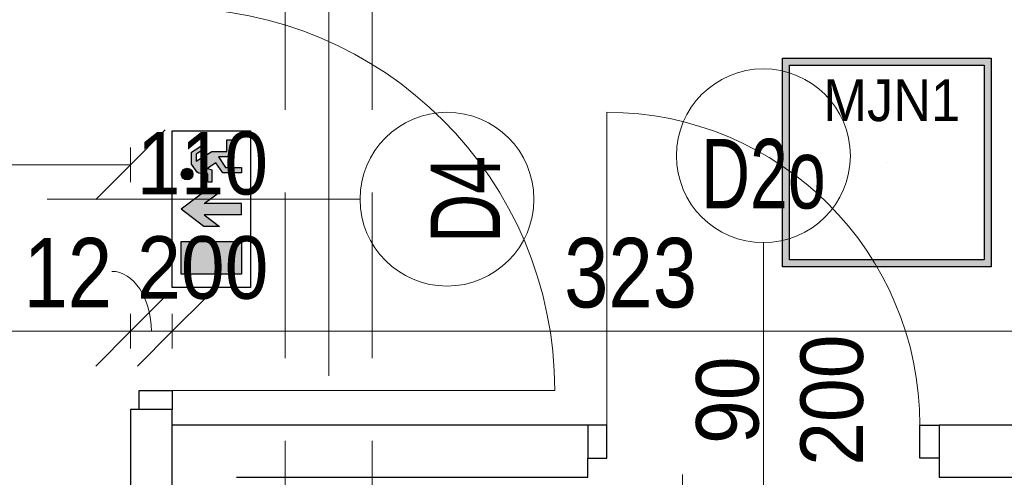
# Model space of a CAD drawing. Header units: centimetres. Extents: x -1631 to 21770, y -8842 to 3590.
# Tile 130 of 150: x 499 to 782, y 1172 to 1304. Entities that reach past the tile are written whole.
import ezdxf

# ---------------------------------------------------------------- set-up
doc = ezdxf.new("R2010")
doc.units = ezdxf.units.CM
doc.linetypes.add('Oś', pattern=[222.25, 127, -31.75, 31.75, -31.75])
doc.linetypes.add('Ukryte', pattern=[71.438, 47.625, -23.813])
for name, color, linetype, lineweight in [('A-ANNO-DIMS', 211, 'Continuous', 13), ('A-ANNO-DIMS-100', 211, 'Continuous', 13), ('A-ANNO-NOTE', 131, 'Continuous', 9), ('A-AREA-IDEN', 2, 'Continuous', 13), ('A-DETL-GENF', 92, 'Continuous', 9), ('A-DETL-HDLN', 90, 'Ukryte', 9), ('A-DETL-MEDM', 33, 'Continuous', 13), ('A-DOOR', 31, 'Continuous', 13), ('A-WALL', 113, 'Continuous', 13), ('S-GRID', 1, 'Continuous', 13)]:
    doc.layers.add(name, color=color, linetype=linetype, lineweight=lineweight)
doc.layers.add('E_oprawy', color=12, linetype='Continuous')
doc.styles.add('Arial', font='arial.ttf', dxfattribs={"width": 0.9, "height": 18})
doc.styles.add('Arial Narrow_5', font='ARIALN.TTF', dxfattribs={"height": 20})
doc.styles.add('Arial_1', font='arial.ttf', dxfattribs={"width": 0.7, "height": 20})
doc.dimstyles.new('Diagonal_1_100__0__wewnętrzne', dxfattribs={"dimscale": 30.48, "dimtxt": 20.468619, "dimasz": 0.656168, "dimexe": 0.164042, "dimexo": 0.0625, "dimgap": 0.032808, "dimtad": 1, "dimdec": 0, "dimdsep": 46, "dimtxsty": 'Arial Narrow_5', "dimblk1": 'OBLIQUE', "dimblk2": 'OBLIQUE', "dimsah": 1, "dimcen": 0.09, "dimazin": 0, "dimtfac": 1, "dimtdec": 4, "dimtix": 1, "dimtmove": 1, "dimatfit": 3, "dimfxl": 0, "dimtvp": 1, "dimtolj": 1, "dimtzin": 0, "dimarcsym": 0})
doc.dimstyles.new('Diagonal_1_100__0__wewnętrzne_1', dxfattribs={"dimscale": 30.48, "dimtxt": 20.468619, "dimasz": 0.656168, "dimexe": 0.164042, "dimexo": 0.0625, "dimgap": 0.032808, "dimtad": 1, "dimdec": 0, "dimdsep": 46, "dimtxsty": 'Arial Narrow_5', "dimblk1": 'OBLIQUE', "dimblk2": 'OBLIQUE', "dimsah": 1, "dimcen": 0.09, "dimazin": 0, "dimtfac": 1, "dimtdec": 4, "dimtix": 1, "dimtmove": 0, "dimatfit": 3, "dimfxl": 0, "dimtvp": 1, "dimtolj": 1, "dimtzin": 0, "dimarcsym": 0})
doc.dimstyles.new('Diagonal_1_100__0__wewnętrzne_2', dxfattribs={"dimscale": 30.48, "dimtxt": 20.468619, "dimasz": 0.656168, "dimexe": 0.164042, "dimexo": 0.0625, "dimgap": 0.032808, "dimtad": 1, "dimdec": 0, "dimdsep": 46, "dimtxsty": 'Arial Narrow_5', "dimblk1": 'OBLIQUE', "dimblk2": 'OBLIQUE', "dimsah": 1, "dimcen": 0.09, "dimazin": 0, "dimtfac": 1, "dimtdec": 4, "dimtix": 1, "dimtmove": 2, "dimatfit": 3, "dimfxl": 0, "dimtvp": 1, "dimtolj": 1, "dimtzin": 0, "dimarcsym": 0})

# ---------------------------------------------------------------- blocks, each defined once
blk = doc.blocks.new('DRZWI 1S - automatyczna etykieta - Drzwi 90 _łazienkowe_-2364283-5_piętro III __10_50 m_ - stan projektowany')
at = {"layer": 'A-DETL-GENF'}
for p, q in [((-50.5, 2), (-45, 2)), ((-50.5, -7.5), (-50.5, 2)), ((-45, 2), (-45, -7.5)), ((45, 2), (50.5, 2)), ((45, -7.5), (45, 2)), ((50.5, 2), (50.5, -7.5)), ((-45, -7.5), (-50.5, -7.5)), ((50.5, -7.5), (45, -7.5))]:
    blk.add_line(p, q, dxfattribs=at)
at = {"layer": 'A-DETL-MEDM', "lineweight": 25}
for p, q in [((-50.5, -7.5), (-50.5, 2)), ((-50.5, 2), (-45, 2)), ((-45, 2), (-45, -7.5)), ((45, 2), (45, -7.5)), ((50.5, 2), (45, 2)), ((50.5, -7.5), (50.5, 2)), ((-45, -7.5), (-50.5, -7.5)), ((45, -7.5), (50.5, -7.5))]:
    blk.add_line(p, q, dxfattribs=at)
at = {"layer": 'A-DOOR'}
blk.add_line((45, -7.5), (45, -97.5), dxfattribs=at)
blk.add_arc((45, -7.5), 90, 180, 270, dxfattribs=at)
blk = doc.blocks.new('DRZWI 1S - automatyczna etykieta - Drzwi 110-2388104-5_piętro III __10_50 m_ - stan projektowany')
at = {"layer": 'A-DETL-GENF'}
for p, q in [((-60.5, 6), (-60.5, -3.5)), ((-55, 6), (-60.5, 6)), ((-55, -3.5), (-55, 6)), ((60.5, 6), (55, 6)), ((55, 6), (55, -3.5)), ((60.5, -3.5), (60.5, 6)), ((-60.5, -3.5), (-55, -3.5)), ((55, -3.5), (60.5, -3.5))]:
    blk.add_line(p, q, dxfattribs=at)
at = {"layer": 'A-DETL-MEDM', "lineweight": 25}
for p, q in [((-55, 6), (-60.5, 6)), ((-60.5, 6), (-60.5, -3.5)), ((-55, -3.5), (-55, 6)), ((55, -3.5), (55, 6)), ((55, 6), (60.5, 6)), ((60.5, 6), (60.5, -3.5)), ((-60.5, -3.5), (-55, -3.5)), ((60.5, -3.5), (55, -3.5))]:
    blk.add_line(p, q, dxfattribs=at)
at = {"layer": 'A-DOOR'}
blk.add_line((55, 6), (55, 116), dxfattribs=at)
blk.add_arc((55, 6), 110, 90, 180, dxfattribs=at)
blk = doc.blocks.new('DIMBLOCK41-5_piętro III __10_50 m_ - stan projektowany')
at = {"layer": 'A-ANNO-DIMS-100', "transparency": 16777216}
for p, q in [((542.38, 1214.34), (552.38, 1224.34)), ((865.38, 1214.34), (875.38, 1224.34)), ((542.38, 1209.34), (542.38, 1219.34)), ((865.38, 1209.34), (865.38, 1219.34)), ((542.38, 1214.34), (532.38, 1204.34)), ((865.38, 1214.34), (542.38, 1214.34)), ((542.38, 1214.34), (542.38, 1209.34)), ((865.38, 1214.34), (855.38, 1204.34)), ((865.38, 1214.34), (865.38, 1209.34))]:
    blk.add_line(p, q, dxfattribs=at)
at = {"layer": 'A-ANNO-DIMS-100', "color": 0, "transparency": 16777216, "insert": (655.07, 1241.19), "char_height": 20, "width": 45.6158, "attachment_point": 1, "line_spacing_factor": 0.974696, "style": 'Arial Narrow_5'}
blk.add_mtext('323', dxfattribs=at)
blk = doc.blocks.new('_Oblique')
at = {"color": 0, "linetype": 'ByBlock', "lineweight": -2}
blk.add_line((-0.5, -0.5), (0.5, 0.5), dxfattribs=at)
blk = doc.blocks.new('DIMBLOCK42-5_piętro III __10_50 m_ - stan projektowany')
at = {"layer": 'A-ANNO-DIMS-100', "transparency": 16777216}
for p, q in [((530.38, 1214.34), (540.38, 1224.34)), ((542.38, 1214.34), (552.38, 1224.34)), ((530.38, 1209.34), (530.38, 1219.34)), ((542.38, 1209.34), (542.38, 1219.34)), ((530.38, 1214.34), (520.38, 1204.34)), ((542.38, 1214.34), (530.38, 1214.34)), ((530.38, 1214.34), (530.38, 1209.34)), ((542.38, 1214.34), (532.38, 1204.34)), ((542.38, 1214.34), (542.38, 1209.34))]:
    blk.add_line(p, q, dxfattribs=at)
blk.add_ellipse((524.97, 1214.34), major_axis=(0, 17.24), ratio=0.661716, start_param=4.712389, end_param=6.283185, dxfattribs=at)
at = {"layer": 'A-ANNO-DIMS-100', "color": 0, "transparency": 16777216, "insert": (499.62, 1241.19), "char_height": 20, "width": 30.4105, "attachment_point": 1, "line_spacing_factor": 0.974696, "style": 'Arial Narrow_5'}
blk.add_mtext('12', dxfattribs=at)
blk = doc.blocks.new('DIMBLOCK43-5_piętro III __10_50 m_ - stan projektowany')
at = {"layer": 'A-ANNO-DIMS-100', "transparency": 16777216}
for p, q in [((-555.62, 1214.34), (-545.62, 1224.34)), ((530.38, 1214.34), (540.38, 1224.34)), ((-555.62, 1209.34), (-555.62, 1219.34)), ((530.38, 1209.34), (530.38, 1219.34)), ((-555.62, 1214.34), (-565.62, 1204.34)), ((530.38, 1214.34), (-555.62, 1214.34)), ((-555.62, 1214.34), (-555.62, 1209.34)), ((530.38, 1214.34), (520.38, 1204.34)), ((530.38, 1214.34), (530.38, 1209.34))]:
    blk.add_line(p, q, dxfattribs=at)
at = {"layer": 'A-ANNO-DIMS-100', "color": 0, "transparency": 16777216, "insert": (-37.97, 1241.19), "char_height": 20, "width": 60.821, "attachment_point": 1, "line_spacing_factor": 0.974696, "style": 'Arial Narrow_5'}
blk.add_mtext('1086', dxfattribs=at)
blk = doc.blocks.new('DIMBLOCK69-5_piętro III __10_50 m_ - stan projektowany')
at = {"layer": 'A-ANNO-DIMS-100', "transparency": 16777216}
for p, q in [((297.38, 1262.25), (307.38, 1272.25)), ((530.38, 1262.25), (540.38, 1272.25)), ((297.38, 1257.25), (297.38, 1267.25)), ((530.38, 1257.25), (530.38, 1267.25)), ((297.38, 1262.25), (287.38, 1252.25)), ((530.38, 1262.25), (297.38, 1262.25)), ((297.38, 1262.25), (297.38, 1257.25)), ((530.38, 1262.25), (520.38, 1252.25)), ((530.38, 1262.25), (530.38, 1257.25))]:
    blk.add_line(p, q, dxfattribs=at)
at = {"layer": 'A-ANNO-DIMS-100', "color": 0, "transparency": 16777216, "insert": (394.87, 1289.09), "char_height": 20, "width": 45.6158, "attachment_point": 1, "line_spacing_factor": 0.974696, "style": 'Arial Narrow_5'}
blk.add_mtext('233', dxfattribs=at)
blk = doc.blocks.new('METKA_POMIESZCZENIA2 - Rozbudowana krótka - bez ramki-2403173-5_piętro III __10_50 m_ - stan projektowany')
at = {"layer": 'A-AREA-IDEN'}
for p, q in [((0, 0.425), (0, 0)), ((0.0976, 0), (-0.8, 0)), ((-0.8, 0), (0.8, 0)), ((0, 0), (0, -0.425))]:
    blk.add_line(p, q, dxfattribs=at)
blk = doc.blocks.new('MJN1')
at = {"layer": 'E_oprawy', "linetype": 'ByBlock'}
h = blk.add_hatch(color=256, dxfattribs=at)
h.paths.add_polyline_path([(-30, -30), (-30, 30), (30, 30), (30, -30)])
h.paths.add_polyline_path([(-28, -28), (-28, 28), (28, 28), (28, -28)], flags=16)
for points in [[(-30, -30), (-30, 30), (30, 30), (30, -30)], [(-28, -28), (-28, 28), (28, 28), (28, -28)]]:
    blk.add_lwpolyline(points, close=True, dxfattribs=at)
blk.add_circle((0, 0), 0.0000001, dxfattribs=at)
at = {"layer": 'E_oprawy', "color": 4, "style": 'Arial', "width": 0.9}
blk.add_text('MJN1', height=12, dxfattribs=at).set_placement((-18.29, 11.9))
blk = doc.blocks.new('EW_W_GORE')
at = {"layer": 'E_oprawy'}
for points in [[(431.95, 125.13), (425.73, 125.13), (425.73, 113.58), (431.95, 113.58)], [(438.17, 125.13), (434.88, 120.79), (434.88, 117.78), (437.1, 120.71), (437.1, 113.58), (439.24, 113.58), (439.24, 120.71), (441.46, 117.78), (441.46, 120.79)], [(446.02, 124.01, 1), (443.78, 124.01, 1)], [(447.38, 122.28), (448.73, 122.28), (449.62, 120.89), (450.3, 121.32), (450.01, 121.78), (449.13, 123.14), (446.83, 123.14), (445.25, 122.06), (445.1, 121.75), (444.98, 120), (443.37, 120), (443.37, 119.23), (445.7, 119.23), (445.95, 120.1), (446.4, 119.43), (447.05, 118.48), (445.13, 117.18), (445.13, 113.58), (446.14, 113.58), (446.14, 116.64), (448.23, 117.98), (448.23, 115.45), (451.45, 115.46), (451.45, 116.38), (449.24, 116.38), (449.24, 119.27)]]:
    blk.add_hatch(color=3, dxfattribs=at).paths.add_polyline_path(points)
at = {"layer": 'E_oprawy', "color": 3}
for p, q in [((425.73, 125.13), (431.95, 125.13)), ((425.73, 113.58), (425.73, 125.13)), ((431.95, 125.13), (431.95, 113.58)), ((434.88, 120.79), (438.17, 125.13)), ((441.46, 120.79), (438.17, 125.13)), ((445.25, 122.06), (446.83, 123.14)), ((446.83, 123.14), (449.13, 123.14)), ((449.13, 123.14), (450.01, 121.78)), ((444.98, 120), (445.1, 121.75)), ((445.1, 121.75), (445.25, 122.06)), ((448.73, 122.28), (447.38, 122.28)), ((447.38, 122.28), (449.24, 119.27)), ((449.62, 120.89), (448.73, 122.28)), ((450.3, 121.32), (449.62, 120.89)), ((450.01, 121.78), (450.3, 121.32)), ((434.88, 117.78), (434.88, 120.79)), ((437.1, 120.71), (434.88, 117.78)), ((437.1, 113.58), (437.1, 120.71)), ((439.24, 113.58), (439.24, 120.71)), ((439.24, 120.71), (441.46, 117.78)), ((441.46, 117.78), (441.46, 120.79)), ((443.37, 119.23), (443.37, 120)), ((443.37, 120), (444.98, 120)), ((445.7, 119.23), (443.37, 119.23)), ((445.95, 120.1), (445.7, 119.23)), ((446.4, 119.43), (445.95, 120.1)), ((447.05, 118.48), (446.4, 119.43)), ((449.24, 119.27), (449.24, 116.38)), ((445.13, 117.18), (447.05, 118.48)), ((445.13, 113.58), (445.13, 117.18)), ((448.23, 117.98), (446.14, 116.64)), ((448.23, 115.45), (448.23, 117.98)), ((446.14, 116.64), (446.14, 113.58)), ((451.45, 115.46), (448.23, 115.45)), ((449.24, 116.38), (451.45, 116.38)), ((451.45, 116.38), (451.45, 115.46)), ((431.95, 113.58), (425.73, 113.58)), ((437.1, 113.58), (439.24, 113.58)), ((446.14, 113.58), (445.13, 113.58))]:
    blk.add_line(p, q, dxfattribs=at)
blk.add_lwpolyline([(423.17, 126.85), (453.17, 126.85), (453.17, 111.85), (423.17, 111.85)], close=True, dxfattribs=at)
blk.add_circle((444.9, 124.01), 1.12, dxfattribs=at)

msp = doc.modelspace()

# ---------------------------------------------------------------- linework, layer by layer
at = {"layer": 'A-ANNO-NOTE', "lineweight": 13}
for p, q in [((506.38, 1252.33), (596.38, 1252.33)), ((506.38, 1252.33), (596.38, 1252.33)), ((712.38, 1149.83), (712.38, 1239.83)), ((712.38, 1149.83), (712.38, 1239.83))]:
    msp.add_line(p, q, dxfattribs=at)
for centre in [(712.38, 1264.83), (621.38, 1252.33)]:
    msp.add_circle(centre, 25, dxfattribs=at)
at = {"layer": 'A-DETL-HDLN'}
for p, q in [((574.88, 420.83), (574.88, 2793.33)), ((599.88, 420.83), (599.88, 2793.33))]:
    msp.add_line(p, q, dxfattribs=at)
at = {"layer": 'A-WALL', "color": 7, "lineweight": 25}
for p, q in [((532.88, 1191.83), (530.38, 1191.83)), ((530.38, 1191.83), (530.38, 1102.83)), ((542.38, 1102.83), (542.38, 1191.83)), ((661.88, 1187.33), (542.38, 1187.33)), ((865.38, 1187.33), (762.88, 1187.33)), ((661.88, 1172.33), (661.88, 1177.83)), ((762.88, 1177.83), (762.88, 1172.33)), ((560.88, 1172.33), (661.88, 1172.33)), ((762.88, 1172.33), (850.38, 1172.33))]:
    msp.add_line(p, q, dxfattribs=at)
at = {"layer": 'S-GRID', "linetype": 'Oś'}
msp.add_line((587.38, 2884.27), (587.38, 27.13), dxfattribs=at)

# ---------------------------------------------------------------- block references
at = {"layer": 'A-AREA-IDEN', "xscale": 99.99999999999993, "yscale": 99.99999999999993, "zscale": 99.99999999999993}
msp.add_blockref('METKA_POMIESZCZENIA2 - Rozbudowana krótka - bez ramki-2403173-5_piętro III __10_50 m_ - stan projektowany', (689.15, 1130.63), dxfattribs=at)
at = {"layer": 'A-DOOR'}
for name, p, rotation in [('DRZWI 1S - automatyczna etykieta - Drzwi 110-2388104-5_piętro III __10_50 m_ - stan projektowany', (536.38, 1252.33), 269.9999999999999), ('DRZWI 1S - automatyczna etykieta - Drzwi 90 _łazienkowe_-2364283-5_piętro III __10_50 m_ - stan projektowany', (712.38, 1179.83), 180)]:
    msp.add_blockref(name, p, dxfattribs=dict(at, rotation=rotation))
at = {"layer": 'E_oprawy'}
msp.add_blockref('MJN1', (747.88, 1262.89), dxfattribs=at)
at = {"layer": 'E_oprawy', "xscale": 1.5, "yscale": 1.5, "zscale": 1.5, "rotation": 90}
msp.add_blockref('EW_W_GORE', (732.66, 592.2), dxfattribs=at)

# ---------------------------------------------------------------- texts
at = {"layer": 'A-ANNO-NOTE', "lineweight": 211, "attachment_point": 5, "line_spacing_factor": 0.936439}
for s, insert, char_height, width, style in [('\\pxqc,t6.35,12.7,19.05,25.4,31.75,38.1,44.45,50.8,57.15,63.5,69.85,76.2,82.55,88.9,95.25,101.6,107.95,114.3,120.65,127,133.35,139.7,146.05,152.4,158.75,165.1,171.45,177.8,184.15,190.5,196.85,203.2;{110}', (551.07, 1262.56), 18, 38.07, 'Arial'), ('\\pxqc,t4.445,8.89,13.335,17.78,22.225,26.67,31.115,35.56,40.005,44.45,48.895,53.34,57.785,62.23,66.675,71.12,75.565,80.01,84.455,88.9,93.345,97.79,102.235,106.68,111.125,115.57,120.015,124.46,128.905,133.35,137.795,142.24;{D2o}', (712.35, 1259.53), 20, 37.03, 'Arial_1'), ('\\pxqc,t6.35,12.7,19.05,25.4,31.75,38.1,44.45,50.8,57.15,63.5,69.85,76.2,82.55,88.9,95.25,101.6,107.95,114.3,120.65,127,133.35,139.7,146.05,152.4,158.75,165.1,171.45,177.8,184.15,190.5,196.85,203.2;{200}', (551.16, 1232.56), 18, 38.07, 'Arial')]:
    msp.add_mtext(s, dxfattribs=dict(at, insert=insert, char_height=char_height, width=width, style=style))
at = {"layer": 'A-ANNO-NOTE', "lineweight": 211, "attachment_point": 5, "rotation": 90, "line_spacing_factor": 0.936439}
for s, insert, char_height, width, style in [('\\pxqc,t4.445,8.89,13.335,17.78,22.225,26.67,31.115,35.56,40.005,44.45,48.895,53.34,57.785,62.23,66.675,71.12,75.565,80.01,84.455,88.9,93.345,97.79,102.235,106.68,111.125,115.57,120.015,124.46,128.905,133.35,137.795,142.24;{D4}', (626.67, 1252.26), 20, 25.97, 'Arial_1'), ('\\pxqc,t6.35,12.7,19.05,25.4,31.75,38.1,44.45,50.8,57.15,63.5,69.85,76.2,82.55,88.9,95.25,101.6,107.95,114.3,120.65,127,133.35,139.7,146.05,152.4,158.75,165.1,171.45,177.8,184.15,190.5,196.85,203.2;{200}', (732.14, 1194.52), 18, 38.07, 'Arial'), ('\\pxqc,t6.35,12.7,19.05,25.4,31.75,38.1,44.45,50.8,57.15,63.5,69.85,76.2,82.55,88.9,95.25,101.6,107.95,114.3,120.65,127,133.35,139.7,146.05,152.4,158.75,165.1,171.45,177.8,184.15,190.5,196.85,203.2;{200}', (732.14, 1194.52), 18, 38.07, 'Arial'), ('\\pxqc,t6.35,12.7,19.05,25.4,31.75,38.1,44.45,50.8,57.15,63.5,69.85,76.2,82.55,88.9,95.25,101.6,107.95,114.3,120.65,127,133.35,139.7,146.05,152.4,158.75,165.1,171.45,177.8,184.15,190.5,196.85,203.2;{90}', (702.14, 1194.52), 18, 25.65, 'Arial')]:
    msp.add_mtext(s, dxfattribs=dict(at, insert=insert, char_height=char_height, width=width, style=style))

# ---------------------------------------------------------------- dimensions: what is measured, and where the dimension line sits
at = {"layer": 'A-ANNO-DIMS'}
for base, p1, p2, override, picture, middle in [((297.38, 1262.25), (530.38, 1257.25), (297.38, 1257.25), {"dimpost": '<>', "dimfxl": 233}, 'DIMBLOCK69-5_piętro III __10_50 m_ - stan projektowany', (413.88, 1273.46)), ((-555.62, 1214.34), (530.38, 1209.34), (-555.62, 1209.34), {"dimpost": '<>', "dimfxl": 1086}, 'DIMBLOCK43-5_piętro III __10_50 m_ - stan projektowany', (-12.62, 1225.56))]:
    dim = msp.add_linear_dim(base=base, p1=p1, p2=p2, dimstyle='Diagonal_1_100__0__wewnętrzne_1', override=override, dxfattribs=at)
    dim.commit()
    dim.dimension.update_dxf_attribs({"geometry": picture, "text_midpoint": middle})
for base, p1, p2, dimstyle, override, picture, middle in [((530.38, 1214.34), (542.38, 1209.34), (530.38, 1209.34), 'Diagonal_1_100__0__wewnętrzne', {"dimpost": '<>', "dimfxl": 12}, 'DIMBLOCK42-5_piętro III __10_50 m_ - stan projektowany', (514.83, 1227.86)), ((542.38, 1214.34), (865.38, 1209.34), (542.38, 1209.34), 'Diagonal_1_100__0__wewnętrzne_2', {"dimpost": '<>', "dimfxl": 323}, 'DIMBLOCK41-5_piętro III __10_50 m_ - stan projektowany', (677.88, 1227.86))]:
    dim = msp.add_linear_dim(base=base, p1=p1, p2=p2, dimstyle=dimstyle, override=override, dxfattribs=at)
    dim.commit()
    dim.dimension.update_dxf_attribs({"geometry": picture, "text_midpoint": middle, "dimtype": 160, "text_rotation": 360})

doc.saveas('drawing.dxf')
